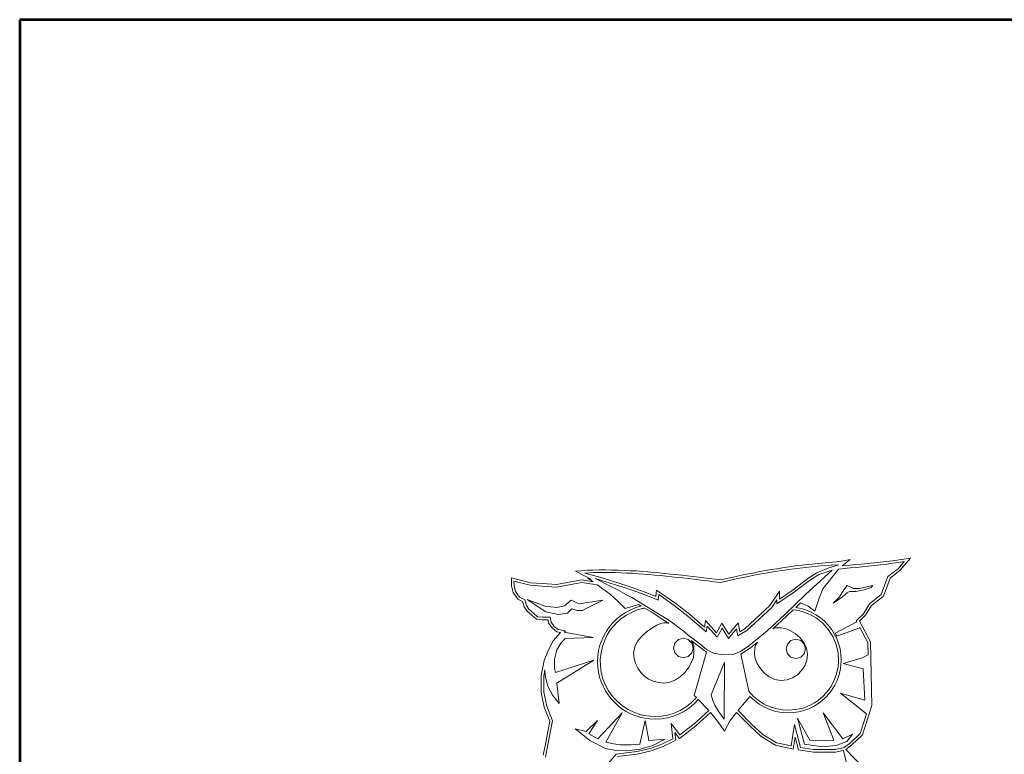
# Model space of a CAD drawing. Header units: millimetres. Extents: x 1 to 467423, y 3 to 105000.
# Tile 19 of 40: x 326660 to 327069, y 91144 to 91450. Entities that reach past the tile are written whole.
import ezdxf
from ezdxf.enums import TextEntityAlignment as Align

# ---------------------------------------------------------------- set-up
doc = ezdxf.new("R2010")
doc.units = ezdxf.units.MM
doc.layers.add('AS-Ramecek', color=9, linetype='Continuous')
doc.styles.add('arial', font='arial.ttf')

# ---------------------------------------------------------------- blocks, each defined once
blk = doc.blocks.new('A$C205725DA')
at = {"layer": 'AS-Ramecek', "linetype": 'Continuous', "lineweight": 9}
for p, q in [((2.534, 13.094), (2.643, 13.103)), ((2.643, 13.103), (2.774, 13.115)), ((2.774, 13.115), (2.894, 13.132)), ((3.006, 13.155), (2.872, 13.046)), ((2.894, 13.132), (3.006, 13.155)), ((3.251, 13.083), (3.71, 13.13)), ((3.71, 13.13), (4.01, 13.176)), ((3.712, 13.09), (3.81, 13.103)), ((3.904, 13.117), (3.809, 13.004)), ((3.81, 13.103), (3.904, 13.117)), ((4.01, 13.176), (3.839, 12.973)), ((-1.562, 12.96), (-1.466, 12.967)), ((-1.389, 12.869), (-1.562, 12.96)), ((-1.466, 12.967), (-1.369, 12.973)), ((-1.409, 12.928), (-1.271, 12.934)), ((-1.369, 12.973), (-1.272, 12.977)), ((-1.272, 12.977), (-1.168, 12.979)), ((-1.271, 12.934), (-1.178, 12.937)), ((-1.178, 12.937), (-1.084, 12.937)), ((-1.168, 12.979), (-1.064, 12.98)), ((-1.084, 12.937), (-0.99, 12.937)), ((-1.064, 12.98), (-0.96, 12.978)), ((-0.99, 12.937), (-0.897, 12.935)), ((-0.96, 12.978), (-0.856, 12.976)), ((-0.897, 12.935), (-0.803, 12.932)), ((-0.856, 12.976), (-0.753, 12.972)), ((-0.753, 12.972), (-0.649, 12.967)), ((-0.649, 12.967), (-0.545, 12.962)), ((-0.545, 12.962), (-0.451, 12.955)), ((-0.451, 12.955), (-0.358, 12.948)), ((-0.358, 12.948), (-0.264, 12.939)), ((-0.264, 12.939), (-0.171, 12.931)), ((1.412, 12.933), (1.505, 12.951)), ((1.505, 12.951), (1.599, 12.968)), ((1.595, 12.925), (1.69, 12.942)), ((1.599, 12.968), (1.692, 12.984)), ((1.69, 12.942), (1.786, 12.957)), ((1.692, 12.984), (1.786, 13)), ((1.786, 13), (1.88, 13.015)), ((1.786, 12.957), (1.882, 12.972)), ((1.88, 13.015), (1.989, 13.03)), ((1.882, 12.972), (1.977, 12.985)), ((1.977, 12.985), (2.073, 12.999)), ((1.989, 13.03), (2.098, 13.045)), ((2.073, 12.999), (2.169, 13.011)), ((2.098, 13.045), (2.207, 13.058)), ((2.169, 13.011), (2.266, 13.022)), ((2.207, 13.058), (2.316, 13.071)), ((2.707, 12.976), (2.26, 12.569)), ((2.266, 13.022), (2.362, 13.033)), ((2.316, 13.071), (2.425, 13.083)), ((2.362, 13.033), (2.458, 13.044)), ((2.425, 13.083), (2.534, 13.094)), ((2.652, 13.016), (2.452, 12.929)), ((2.458, 13.044), (2.575, 13.051)), ((2.485, 12.901), (2.707, 12.976)), ((2.549, 12.667), (2.812, 12.994)), ((2.575, 13.051), (2.697, 13.056)), ((2.814, 13.063), (2.652, 13.016)), ((2.697, 13.056), (2.814, 13.063)), ((2.812, 12.994), (2.907, 13.003)), ((2.872, 13.046), (3.251, 13.083)), ((2.907, 13.003), (3.005, 13.013)), ((3.005, 13.013), (3.105, 13.022)), ((3.105, 13.022), (3.206, 13.032)), ((3.206, 13.032), (3.308, 13.043)), ((3.308, 13.043), (3.41, 13.054)), ((3.41, 13.054), (3.512, 13.065)), ((3.512, 13.065), (3.613, 13.077)), ((3.613, 13.077), (3.712, 13.09)), ((3.809, 13.004), (3.633, 12.868)), ((3.839, 12.973), (3.669, 12.842)), ((-2.628, 12.848), (-2.309, 12.767)), ((-2.625, 12.714), (-2.628, 12.848)), ((-2.585, 12.793), (-2.583, 12.719)), ((-2.316, 12.725), (-2.585, 12.793)), ((-1.879, 12.738), (-1.458, 12.813)), ((-1.458, 12.813), (-1.27, 12.783)), ((-1.121, 12.847), (-1.409, 12.928)), ((-1.302, 12.824), (-1.389, 12.869)), ((-1.355, 12.842), (-1.302, 12.824)), ((-1.27, 12.783), (-1.355, 12.842)), ((-1.236, 12.836), (-1.129, 12.805)), ((-0.955, 12.69), (-1.236, 12.836)), ((-1.129, 12.805), (-0.7, 12.67)), ((-0.686, 12.71), (-1.121, 12.847)), ((-0.803, 12.932), (-0.709, 12.928)), ((-0.709, 12.928), (-0.616, 12.923)), ((-0.616, 12.923), (-0.522, 12.917)), ((-0.522, 12.917), (-0.429, 12.91)), ((-0.429, 12.91), (-0.335, 12.903)), ((-0.335, 12.903), (-0.242, 12.895)), ((-0.242, 12.895), (-0.149, 12.886)), ((-0.171, 12.931), (-0.078, 12.921)), ((-0.149, 12.886), (-0.056, 12.877)), ((-0.078, 12.921), (0.016, 12.911)), ((-0.056, 12.877), (0.038, 12.867)), ((0.016, 12.911), (0.109, 12.901)), ((0.038, 12.867), (0.131, 12.856)), ((0.109, 12.901), (0.202, 12.89)), ((0.131, 12.856), (0.224, 12.846)), ((0.202, 12.89), (0.295, 12.88)), ((0.224, 12.846), (0.317, 12.835)), ((0.295, 12.88), (0.388, 12.869)), ((0.317, 12.835), (0.409, 12.824)), ((0.388, 12.869), (0.481, 12.858)), ((0.409, 12.824), (0.521, 12.811)), ((0.481, 12.858), (0.574, 12.847)), ((0.521, 12.811), (0.633, 12.798)), ((0.574, 12.847), (0.668, 12.836)), ((0.633, 12.798), (0.745, 12.784)), ((0.668, 12.836), (0.761, 12.826)), ((0.745, 12.784), (0.856, 12.772)), ((0.761, 12.826), (0.854, 12.815)), ((0.854, 12.815), (0.947, 12.836)), ((0.856, 12.772), (0.969, 12.798)), ((0.947, 12.836), (1.039, 12.856)), ((0.969, 12.798), (1.083, 12.824)), ((1.039, 12.856), (1.132, 12.876)), ((1.083, 12.824), (1.197, 12.848)), ((1.132, 12.876), (1.225, 12.896)), ((1.197, 12.848), (1.31, 12.871)), ((1.225, 12.896), (1.319, 12.915)), ((1.31, 12.871), (1.405, 12.89)), ((1.319, 12.915), (1.412, 12.933)), ((1.405, 12.89), (1.5, 12.908)), ((1.5, 12.908), (1.595, 12.925)), ((2.303, 12.836), (2.055, 12.648)), ((2.08, 12.613), (2.327, 12.801)), ((2.452, 12.929), (2.303, 12.836)), ((2.327, 12.801), (2.485, 12.901)), ((3.633, 12.868), (3.522, 12.569)), ((3.669, 12.842), (3.558, 12.543)), ((-2.601, 12.604), (-2.625, 12.714)), ((-2.583, 12.719), (-2.562, 12.622)), ((-2.562, 12.622), (-2.491, 12.526)), ((-2.116, 12.71), (-2.316, 12.725)), ((-2.309, 12.767), (-2.113, 12.753)), ((-1.877, 12.695), (-2.116, 12.71)), ((-2.113, 12.753), (-1.879, 12.738)), ((-1.458, 12.769), (-1.877, 12.695)), ((-1.201, 12.73), (-1.458, 12.769)), ((-0.984, 12.575), (-1.201, 12.73)), ((-0.88, 12.657), (-0.955, 12.69)), ((-0.686, 12.551), (-0.88, 12.657)), ((-0.7, 12.67), (-0.421, 12.569)), ((-0.406, 12.609), (-0.686, 12.71)), ((-0.225, 12.535), (-0.406, 12.609)), ((-0.214, 12.644), (-0.225, 12.535)), ((0.105, 12.42), (-0.214, 12.644)), ((1.83, 12.624), (1.669, 12.385)), ((1.787, 12.415), (2.08, 12.613)), ((2.055, 12.648), (1.83, 12.495)), ((1.83, 12.495), (1.83, 12.624)), ((2.489, 12.511), (2.549, 12.667)), ((2.902, 12.646), (2.826, 12.53)), ((2.957, 12.723), (2.902, 12.646)), ((3.061, 12.673), (2.957, 12.723)), ((2.957, 12.596), (2.994, 12.622)), ((2.994, 12.622), (3.098, 12.622)), ((3.16, 12.673), (3.061, 12.673)), ((3.098, 12.622), (3.239, 12.646)), ((3.382, 12.723), (3.16, 12.673)), ((3.239, 12.646), (3.354, 12.686)), ((3.354, 12.686), (3.382, 12.723)), ((-2.519, 12.493), (-2.601, 12.604)), ((-2.442, 12.452), (-2.519, 12.493)), ((-2.491, 12.526), (-2.406, 12.482)), ((-2.416, 12.367), (-2.442, 12.452)), ((-2.406, 12.482), (-2.377, 12.385)), ((-2.056, 12.28), (-2.364, 12.488)), ((-2.364, 12.488), (-2.066, 12.374)), ((-1.747, 12.384), (-1.633, 12.478)), ((-1.633, 12.478), (-1.5, 12.416)), ((-1.5, 12.416), (-1.11, 12.478)), ((-1.11, 12.478), (-1.396, 12.332)), ((-0.851, 12.452), (-0.984, 12.575)), ((-0.737, 12.338), (-0.851, 12.452)), ((-0.678, 12.546), (-0.686, 12.551)), ((-0.627, 12.518), (-0.678, 12.546)), ((-0.037, 12.161), (-0.627, 12.518)), ((-0.421, 12.569), (-0.188, 12.474)), ((-0.188, 12.474), (-0.179, 12.568)), ((-0.179, 12.568), (0.08, 12.386)), ((1.701, 12.357), (1.787, 12.484)), ((1.787, 12.484), (1.787, 12.415)), ((2.26, 12.569), (1.917, 12.238)), ((2.42, 12.296), (2.489, 12.511)), ((2.725, 12.429), (2.878, 12.53)), ((2.826, 12.53), (2.725, 12.429)), ((2.878, 12.53), (2.957, 12.596)), ((3.522, 12.569), (3.328, 12.417)), ((3.558, 12.543), (3.361, 12.389)), ((-2.371, 12.3), (-2.416, 12.367)), ((-2.377, 12.385), (-2.338, 12.329)), ((-2.29, 12.227), (-2.371, 12.3)), ((-2.338, 12.329), (-2.262, 12.259)), ((-2.066, 12.374), (-1.88, 12.355)), ((-1.85, 12.238), (-2.056, 12.28)), ((-1.88, 12.355), (-1.747, 12.384)), ((-1.623, 12.332), (-1.695, 12.261)), ((-1.542, 12.303), (-1.623, 12.332)), ((-1.448, 12.303), (-1.542, 12.303)), ((-1.396, 12.332), (-1.448, 12.303)), ((-0.604, 12.378), (-0.737, 12.338)), ((-0.722, 12.276), (-0.643, 12.318)), ((-0.643, 12.318), (-0.559, 12.352)), ((-0.633, 12.273), (-0.546, 12.31)), ((-0.513, 12.403), (-0.604, 12.378)), ((-0.559, 12.352), (-0.472, 12.378)), ((-0.546, 12.31), (-0.455, 12.337)), ((-0.472, 12.378), (-0.513, 12.403)), ((-0.455, 12.337), (-0.442, 12.34)), ((-0.442, 12.34), (-0.43, 12.343)), ((-0.43, 12.343), (-0.417, 12.345)), ((-0.417, 12.345), (-0.306, 12.284)), ((-0.306, 12.284), (-0.058, 12.124)), ((0.08, 12.386), (0.304, 12.21)), ((0.331, 12.242), (0.105, 12.42)), ((1.669, 12.385), (1.26, 12.005)), ((1.286, 11.972), (1.701, 12.357)), ((1.947, 12.208), (2.059, 12.315)), ((2.059, 12.315), (2.115, 12.308)), ((2.101, 12.355), (2.178, 12.431)), ((2.191, 12.337), (2.101, 12.355)), ((2.115, 12.308), (2.17, 12.297)), ((2.17, 12.297), (2.223, 12.283)), ((2.178, 12.431), (2.306, 12.375)), ((2.277, 12.311), (2.191, 12.337)), ((2.223, 12.283), (2.297, 12.256)), ((2.359, 12.275), (2.277, 12.311)), ((2.306, 12.375), (2.42, 12.296)), ((3.328, 12.417), (3.227, 12.251)), ((3.361, 12.389), (3.26, 12.225)), ((-2.21, 12.161), (-2.29, 12.227)), ((-2.262, 12.259), (-2.193, 12.201)), ((-2.116, 12.149), (-2.21, 12.161)), ((-2.193, 12.201), (-2.114, 12.192)), ((-2.019, 12.149), (-2.116, 12.149)), ((-2.114, 12.192), (-1.983, 12.192)), ((-2.009, 12.091), (-2.019, 12.149)), ((-1.983, 12.192), (-1.969, 12.108)), ((-1.695, 12.261), (-1.85, 12.238)), ((-0.931, 12.11), (-0.867, 12.172)), ((-0.925, 12.051), (-0.861, 12.117)), ((-0.867, 12.172), (-0.797, 12.227)), ((-0.861, 12.117), (-0.791, 12.177)), ((-0.797, 12.227), (-0.722, 12.276)), ((-0.791, 12.177), (-0.714, 12.229)), ((-0.714, 12.229), (-0.633, 12.273)), ((-0.058, 12.124), (-0.025, 12.098)), ((0.05, 12.097), (-0.037, 12.161)), ((0.304, 12.21), (0.611, 11.948)), ((0.581, 12.029), (0.331, 12.242)), ((0.6, 12.139), (0.581, 12.029)), ((0.784, 11.934), (0.6, 12.139)), ((1.917, 12.238), (1.624, 11.965)), ((1.722, 11.998), (1.947, 12.208)), ((2.297, 12.256), (2.37, 12.222)), ((2.437, 12.233), (2.359, 12.275)), ((2.37, 12.222), (2.438, 12.182)), ((2.51, 12.182), (2.437, 12.233)), ((2.438, 12.182), (2.548, 12.093)), ((2.577, 12.125), (2.51, 12.182)), ((2.638, 12.062), (2.577, 12.125)), ((3.114, 12.118), (2.757, 11.925)), ((3.227, 12.251), (3.106, 12.133)), ((3.106, 12.133), (3.114, 12.118)), ((3.26, 12.225), (3.158, 12.125)), ((3.158, 12.125), (3.343, 11.782)), ((-1.945, 12.008), (-2.009, 12.091)), ((-1.969, 12.108), (-1.914, 12.038)), ((-1.87, 11.948), (-1.945, 12.008)), ((-1.914, 12.038), (-1.852, 11.988)), ((-1.852, 11.988), (-1.731, 11.966)), ((-1.731, 11.966), (-1.752, 11.942)), ((-1.086, 11.894), (-1.041, 11.971)), ((-1.041, 11.971), (-0.989, 12.043)), ((-1.033, 11.898), (-0.983, 11.977)), ((-0.989, 12.043), (-0.931, 12.11)), ((-0.983, 11.977), (-0.925, 12.051)), ((-0.293, 12.013), (-0.379, 11.951)), ((-0.211, 12.059), (-0.293, 12.013)), ((-0.142, 12.088), (-0.211, 12.059)), ((-0.094, 12.099), (-0.142, 12.088)), ((-0.038, 12.099), (-0.094, 12.099)), ((-0.028, 12.099), (-0.038, 12.099)), ((-0.025, 12.098), (-0.028, 12.099)), ((-0.025, 12.098), (-0.009, 12.097)), ((-0.021, 12.095), (-0.025, 12.098)), ((-0.022, 12.094), (-0.021, 12.095)), ((-0.021, 12.093), (-0.022, 12.094)), ((-0.012, 12.096), (-0.021, 12.095)), ((-0.021, 12.095), (-0.018, 12.093)), ((-0.018, 12.093), (-0.021, 12.093)), ((-0.009, 12.097), (-0.012, 12.096)), ((0.139, 12.031), (0.05, 12.097)), ((0.226, 11.966), (0.139, 12.031)), ((0.307, 11.898), (0.226, 11.966)), ((0.611, 11.948), (0.627, 12.045)), ((0.627, 12.045), (0.793, 11.861)), ((0.871, 12.092), (0.784, 11.934)), ((0.793, 11.861), (0.875, 12.009)), ((0.989, 11.911), (0.871, 12.092)), ((0.875, 12.009), (0.984, 11.839)), ((0.984, 11.839), (1.116, 12)), ((1.143, 12.1), (0.989, 11.911)), ((1.116, 12), (1.136, 11.883)), ((1.136, 11.883), (1.286, 11.972)), ((1.168, 11.951), (1.143, 12.1)), ((1.26, 12.005), (1.168, 11.951)), ((1.624, 11.965), (1.322, 11.719)), ((1.743, 12.009), (1.722, 11.998)), ((1.765, 12.016), (1.743, 12.009)), ((1.854, 12.018), (1.765, 12.016)), ((1.924, 12.007), (1.854, 12.018)), ((2.004, 11.974), (1.924, 12.007)), ((2.088, 11.922), (2.004, 11.974)), ((2.548, 12.093), (2.641, 11.99)), ((2.693, 11.993), (2.638, 12.062)), ((2.641, 11.99), (2.718, 11.87)), ((2.741, 11.918), (2.693, 11.993)), ((2.782, 11.875), (3.167, 12.016)), ((3.166, 12.021), (3.301, 11.771)), ((3.167, 12.016), (3.166, 12.021)), ((-2.009, 11.651), (-1.936, 11.798)), ((-1.936, 11.798), (-1.812, 11.937)), ((-1.812, 11.937), (-1.87, 11.948)), ((-1.733, 11.837), (-1.807, 11.763)), ((-1.752, 11.942), (-1.269, 11.857)), ((-1.269, 11.857), (-1.733, 11.837)), ((-1.155, 11.727), (-1.124, 11.812)), ((-1.124, 11.812), (-1.086, 11.894)), ((-1.113, 11.708), (-1.076, 11.813)), ((-1.076, 11.813), (-1.033, 11.898)), ((-0.53, 11.792), (-0.577, 11.698)), ((-0.461, 11.877), (-0.53, 11.792)), ((-0.379, 11.951), (-0.461, 11.877)), ((0.089, 11.761), (0.148, 11.82)), ((0.148, 11.82), (0.23, 11.843)), ((0.23, 11.843), (0.311, 11.82)), ((0.505, 11.751), (0.307, 11.898)), ((0.311, 11.82), (0.37, 11.761)), ((0.363, 11.804), (0.479, 11.717)), ((0.387, 11.761), (0.363, 11.804)), ((1.964, 11.746), (2.021, 11.803)), ((2.021, 11.803), (2.102, 11.825)), ((2.166, 11.853), (2.088, 11.922)), ((2.102, 11.825), (2.183, 11.803)), ((2.232, 11.772), (2.166, 11.853)), ((2.183, 11.803), (2.241, 11.746)), ((2.718, 11.87), (2.772, 11.739)), ((2.781, 11.839), (2.741, 11.918)), ((2.757, 11.925), (2.782, 11.875)), ((2.813, 11.755), (2.781, 11.839)), ((-2.081, 11.473), (-2.009, 11.651)), ((-1.874, 11.652), (-1.909, 11.494)), ((-1.807, 11.763), (-1.874, 11.652)), ((-1.19, 11.546), (-1.177, 11.638)), ((-1.177, 11.638), (-1.155, 11.727)), ((-1.138, 11.601), (-1.113, 11.708)), ((-0.577, 11.698), (-0.595, 11.597)), ((0.067, 11.68), (0.089, 11.761)), ((0.089, 11.598), (0.067, 11.68)), ((0.37, 11.761), (0.393, 11.68)), ((0.393, 11.68), (0.37, 11.598)), ((0.403, 11.714), (0.387, 11.761)), ((0.408, 11.597), (0.403, 11.714)), ((0.479, 11.717), (0.617, 11.609)), ((0.618, 11.658), (0.505, 11.751)), ((0.73, 11.592), (0.618, 11.658)), ((1.322, 11.719), (1.179, 11.62)), ((1.187, 11.576), (1.347, 11.686)), ((1.347, 11.686), (1.464, 11.78)), ((1.421, 11.688), (1.415, 11.579)), ((1.437, 11.736), (1.421, 11.688)), ((1.464, 11.78), (1.437, 11.736)), ((1.942, 11.665), (1.964, 11.746)), ((1.964, 11.584), (1.942, 11.665)), ((2.277, 11.68), (2.232, 11.772)), ((2.241, 11.746), (2.263, 11.665)), ((2.263, 11.665), (2.241, 11.584)), ((2.294, 11.579), (2.277, 11.68)), ((2.772, 11.739), (2.804, 11.602)), ((2.837, 11.667), (2.813, 11.755)), ((2.852, 11.577), (2.837, 11.667)), ((3.301, 11.771), (3.305, 11.568)), ((3.343, 11.782), (3.366, 10.726)), ((-2.134, 11.223), (-2.081, 11.473)), ((-1.909, 11.494), (-1.909, 11.338)), ((-1.896, 11.272), (-1.257, 11.481)), ((-1.257, 11.481), (-1.874, 11.096)), ((-1.195, 11.452), (-1.19, 11.546)), ((-1.15, 11.492), (-1.138, 11.601)), ((-1.148, 11.383), (-1.15, 11.492)), ((-0.595, 11.597), (-0.587, 11.507)), ((-0.587, 11.507), (-0.564, 11.422)), ((0.148, 11.539), (0.089, 11.598)), ((0.23, 11.517), (0.148, 11.539)), ((0.311, 11.539), (0.23, 11.517)), ((0.37, 11.598), (0.311, 11.539)), ((0.368, 11.445), (0.398, 11.525)), ((0.398, 11.525), (0.408, 11.597)), ((0.617, 11.609), (0.413, 10.892)), ((0.884, 11.565), (0.73, 11.592)), ((1.061, 11.573), (0.884, 11.565)), ((1.179, 11.62), (1.061, 11.573)), ((1.32, 10.96), (1.187, 11.576)), ((1.415, 11.579), (1.427, 11.505)), ((1.427, 11.505), (1.46, 11.423)), ((2.021, 11.526), (1.964, 11.584)), ((2.102, 11.504), (2.021, 11.526)), ((2.183, 11.526), (2.102, 11.504)), ((2.241, 11.584), (2.183, 11.526)), ((2.249, 11.386), (2.282, 11.479)), ((2.282, 11.479), (2.294, 11.579)), ((2.804, 11.602), (2.813, 11.462)), ((2.813, 11.462), (2.811, 11.431)), ((2.857, 11.483), (2.852, 11.577)), ((2.852, 11.393), (2.857, 11.483)), ((3.203, 11.516), (2.887, 11.421)), ((3.305, 11.568), (3.203, 11.516)), ((-2.07, 11.32), (-2.091, 11.218)), ((-2.064, 11.217), (-2.07, 11.32)), ((-1.909, 11.338), (-1.896, 11.272)), ((-1.191, 11.365), (-1.195, 11.452)), ((-1.179, 11.28), (-1.191, 11.365)), ((-1.133, 11.274), (-1.148, 11.383)), ((-0.564, 11.422), (-0.526, 11.344)), ((-0.526, 11.344), (-0.477, 11.274)), ((0.261, 11.281), (0.322, 11.362)), ((0.322, 11.362), (0.368, 11.445)), ((0.694, 10.899), (0.914, 11.443)), ((0.914, 11.443), (0.909, 10.499)), ((1.46, 11.423), (1.512, 11.34)), ((1.512, 11.34), (1.58, 11.263)), ((2.129, 11.236), (2.197, 11.305)), ((2.197, 11.305), (2.249, 11.386)), ((2.805, 11.368), (2.78, 11.253)), ((2.808, 11.399), (2.805, 11.368)), ((2.811, 11.431), (2.808, 11.399)), ((2.817, 11.221), (2.839, 11.305)), ((2.839, 11.305), (2.852, 11.393)), ((2.887, 11.421), (3.22, 11.334)), ((3.22, 11.334), (3.247, 10.813)), ((-2.134, 10.939), (-2.134, 11.223)), ((-2.091, 11.218), (-2.091, 10.944)), ((-2.02, 11.045), (-2.064, 11.217)), ((-1.161, 11.198), (-1.179, 11.28)), ((-1.135, 11.119), (-1.161, 11.198)), ((-1.105, 11.166), (-1.133, 11.274)), ((-1.063, 11.063), (-1.105, 11.166)), ((-0.477, 11.274), (-0.417, 11.214)), ((-0.417, 11.214), (-0.347, 11.164)), ((-0.347, 11.164), (-0.269, 11.127)), ((0.007, 11.11), (0.101, 11.15)), ((0.101, 11.15), (0.186, 11.208)), ((0.186, 11.208), (0.261, 11.281)), ((1.58, 11.263), (1.661, 11.199)), ((1.661, 11.199), (1.754, 11.156)), ((1.754, 11.156), (1.854, 11.14)), ((1.854, 11.14), (1.955, 11.151)), ((1.955, 11.151), (2.047, 11.184)), ((2.047, 11.184), (2.129, 11.236)), ((2.741, 11.143), (2.687, 11.041)), ((2.78, 11.253), (2.741, 11.143)), ((2.75, 11.063), (2.787, 11.14)), ((2.787, 11.14), (2.817, 11.221)), ((-1.938, 10.889), (-2.02, 11.045)), ((-1.874, 11.096), (-1.835, 10.755)), ((-1.103, 11.043), (-1.135, 11.119)), ((-1.064, 10.97), (-1.103, 11.043)), ((-1.02, 10.901), (-1.064, 10.97)), ((-1.011, 10.966), (-1.063, 11.063)), ((-0.269, 11.127), (-0.184, 11.104)), ((-0.184, 11.104), (-0.094, 11.096)), ((-0.094, 11.096), (0.007, 11.11)), ((2.687, 11.041), (2.619, 10.947)), ((2.655, 10.922), (2.706, 10.99)), ((2.706, 10.99), (2.75, 11.063)), ((-2.081, 10.697), (-2.134, 10.939)), ((-2.091, 10.944), (-2.04, 10.711)), ((-1.835, 10.755), (-1.938, 10.889)), ((-0.97, 10.837), (-1.02, 10.901)), ((-0.946, 10.876), (-1.011, 10.966)), ((-0.914, 10.777), (-0.97, 10.837)), ((-0.87, 10.794), (-0.946, 10.876)), ((0.449, 10.856), (0.368, 10.773)), ((0.48, 10.824), (0.411, 10.752)), ((0.413, 10.892), (0.449, 10.856)), ((0.654, 10.641), (0.48, 10.824)), ((0.719, 10.806), (0.694, 10.899)), ((1.153, 10.658), (1.339, 10.873)), ((1.393, 10.88), (1.32, 10.96)), ((1.339, 10.873), (1.412, 10.805)), ((1.475, 10.811), (1.393, 10.88)), ((1.563, 10.753), (1.475, 10.811)), ((2.476, 10.812), (2.41, 10.766)), ((2.538, 10.863), (2.476, 10.812)), ((2.536, 10.803), (2.598, 10.86)), ((2.619, 10.947), (2.538, 10.863)), ((2.598, 10.86), (2.655, 10.922)), ((2.845, 10.928), (3.276, 10.588)), ((3.247, 10.813), (2.845, 10.928)), ((-1.987, 10.463), (-2.081, 10.697)), ((-2.04, 10.711), (-1.942, 10.467)), ((-0.854, 10.721), (-0.914, 10.777)), ((-0.782, 10.72), (-0.87, 10.794)), ((-0.79, 10.671), (-0.854, 10.721)), ((-0.721, 10.627), (-0.79, 10.671)), ((-0.684, 10.656), (-0.782, 10.72)), ((-0.58, 10.606), (-0.684, 10.656)), ((0.18, 10.643), (0.081, 10.598)), ((0.278, 10.701), (0.18, 10.643)), ((0.334, 10.687), (0.251, 10.631)), ((0.368, 10.773), (0.278, 10.701)), ((0.411, 10.752), (0.334, 10.687)), ((0.753, 10.729), (0.719, 10.806)), ((0.823, 10.616), (0.753, 10.729)), ((1.142, 10.643), (1.153, 10.658)), ((1.366, 10.414), (1.142, 10.643)), ((1.412, 10.805), (1.492, 10.745)), ((1.492, 10.745), (1.578, 10.695)), ((1.604, 10.731), (1.563, 10.753)), ((1.578, 10.695), (1.67, 10.655)), ((1.648, 10.711), (1.604, 10.731)), ((1.691, 10.695), (1.648, 10.711)), ((1.67, 10.655), (1.768, 10.626)), ((1.783, 10.667), (1.691, 10.695)), ((1.879, 10.65), (1.783, 10.667)), ((1.974, 10.644), (1.879, 10.65)), ((2.1, 10.655), (1.974, 10.644)), ((2.223, 10.682), (2.1, 10.655)), ((2.34, 10.728), (2.223, 10.682)), ((2.237, 10.641), (2.318, 10.671)), ((2.318, 10.671), (2.395, 10.708)), ((2.41, 10.766), (2.34, 10.728)), ((2.395, 10.708), (2.468, 10.752)), ((2.468, 10.752), (2.536, 10.803)), ((3.366, 10.726), (3.208, 10.238)), ((-1.19, 10.171), (-0.785, 10.604)), ((-0.785, 10.604), (-1.059, 10.112)), ((-0.648, 10.588), (-0.721, 10.627)), ((-0.572, 10.556), (-0.648, 10.588)), ((-0.474, 10.571), (-0.58, 10.606)), ((-0.493, 10.53), (-0.572, 10.556)), ((-0.41, 10.511), (-0.493, 10.53)), ((-0.456, 10.566), (-0.474, 10.571)), ((-0.437, 10.562), (-0.456, 10.566)), ((-0.42, 10.557), (-0.437, 10.562)), ((-0.325, 10.544), (-0.42, 10.557)), ((-0.326, 10.5), (-0.41, 10.511)), ((-0.239, 10.496), (-0.326, 10.5)), ((-0.227, 10.539), (-0.325, 10.544)), ((-0.133, 10.502), (-0.239, 10.496)), ((-0.132, 10.546), (-0.227, 10.539)), ((-0.03, 10.519), (-0.133, 10.502)), ((-0.025, 10.565), (-0.132, 10.546)), ((0.068, 10.546), (-0.03, 10.519)), ((0.081, 10.598), (-0.025, 10.565)), ((0.162, 10.584), (0.068, 10.546)), ((0.251, 10.631), (0.162, 10.584)), ((0.412, 10.42), (0.654, 10.641)), ((0.682, 10.61), (0.439, 10.387)), ((0.803, 10.46), (0.682, 10.61)), ((0.909, 10.499), (0.823, 10.616)), ((1.115, 10.609), (1.008, 10.473)), ((1.336, 10.384), (1.115, 10.609)), ((1.768, 10.626), (1.87, 10.608)), ((1.87, 10.608), (1.975, 10.601)), ((1.975, 10.601), (2.065, 10.606)), ((2.065, 10.606), (2.153, 10.619)), ((2.244, 10.082), (2.132, 10.515)), ((2.132, 10.515), (2.335, 10.147)), ((2.153, 10.619), (2.237, 10.641)), ((2.557, 10.604), (2.881, 10.169)), ((2.735, 10.147), (2.557, 10.604)), ((3.276, 10.588), (3.17, 10.261)), ((-2.062, 10.083), (-1.987, 10.463)), ((-1.942, 10.467), (-2.02, 10.076)), ((-1.57, 10.334), (-1.385, 10.29)), ((-1.439, 10.238), (-1.57, 10.334)), ((-1.385, 10.29), (-1.195, 10.477)), ((-1.195, 10.477), (-1.341, 10.255)), ((-0.493, 10.082), (-0.404, 10.473)), ((-0.404, 10.473), (-0.341, 10.144)), ((0.03, 10.423), (0.175, 10.234)), ((0.059, 10.172), (0.03, 10.423)), ((0.439, 10.387), (0.167, 10.174)), ((0.175, 10.234), (0.412, 10.42)), ((0.917, 10.297), (0.803, 10.46)), ((1.008, 10.473), (0.917, 10.297)), ((1.526, 10.209), (1.336, 10.384)), ((1.552, 10.243), (1.366, 10.414)), ((2.08, 10.41), (2.022, 10.052)), ((2.178, 10.023), (2.08, 10.41)), ((-1.321, 10.144), (-1.439, 10.238)), ((-1.341, 10.255), (-1.19, 10.171)), ((-0.341, 10.144), (-0.071, 10.166)), ((-0.071, 10.166), (-0.276, 10.06)), ((-0.124, 10.08), (0.059, 10.172)), ((0.09, 10.275), (0.105, 10.147)), ((0.167, 10.174), (0.09, 10.275)), ((1.763, 10.063), (1.526, 10.209)), ((1.779, 10.103), (1.552, 10.243)), ((2.09, 10.2), (2.057, 10)), ((2.144, 9.985), (2.09, 10.2)), ((2.881, 10.169), (3.046, 10.248)), ((3.046, 10.248), (2.947, 10.124)), ((3.17, 10.261), (3.008, 10.101)), ((3.208, 10.238), (3.035, 10.068)), ((-2.097, 9.896), (-2.062, 10.083)), ((-2.02, 10.076), (-2.06, 9.864)), ((-1.064, 10.009), (-1.321, 10.144)), ((-0.889, 9.976), (-1.064, 10.009)), ((-1.059, 10.112), (-0.928, 10.087)), ((-0.928, 10.087), (-0.817, 10.072)), ((-0.817, 10.072), (-0.639, 10.07)), ((-0.484, 9.996), (-0.711, 9.971)), ((-0.639, 10.07), (-0.493, 10.082)), ((-0.544, 9.958), (-0.317, 10.009)), ((-0.276, 10.06), (-0.484, 9.996)), ((-0.317, 10.009), (-0.124, 10.08)), ((-0.107, 10.041), (-0.305, 9.969)), ((0.105, 10.147), (-0.107, 10.041)), ((2.057, 10), (1.763, 10.063)), ((2.022, 10.052), (1.779, 10.103)), ((2.397, 9.993), (2.178, 10.023)), ((2.547, 10.035), (2.244, 10.082)), ((2.335, 10.147), (2.535, 10.137)), ((2.759, 9.993), (2.397, 9.993)), ((2.535, 10.137), (2.735, 10.147)), ((2.767, 10.058), (2.547, 10.035)), ((2.904, 10.024), (2.759, 9.993)), ((2.947, 10.124), (2.767, 10.058)), ((3.008, 10.101), (2.904, 10.024)), ((3.035, 10.068), (2.932, 9.993)), ((2.932, 9.993), (3.214, 9.699)), ((-1.02, 9.759), (-0.884, 9.913)), ((-0.711, 9.971), (-0.889, 9.976)), ((-0.884, 9.913), (-0.544, 9.958)), ((-0.537, 9.916), (-0.862, 9.873)), ((-0.305, 9.969), (-0.537, 9.916)), ((2.394, 9.95), (2.144, 9.985)), ((2.763, 9.95), (2.394, 9.95)), ((2.888, 9.978), (2.763, 9.95)), ((2.892, 9.973), (2.888, 9.978)), ((3.024, 9.427), (2.892, 9.973))]:
    blk.add_line(p, q, dxfattribs=at)
blk = doc.blocks.new('AS ram S A4')
at = {"layer": 'AS-Ramecek', "lineweight": 53}
for p, q in [((0, 297), (0, 0)), ((210, 297), (0, 297))]:
    blk.add_line(p, q, dxfattribs=at)
at = {"zscale": 0.04}
blk.add_blockref('A$C205725DA', (10.804, 274.867), dxfattribs=at)
at = {"layer": 'AS-Ramecek', "style": 'arial', "flags": 2}
blk.add_attdef('FIRMA', (16.618, 281.456), '', height=5, dxfattribs=at)
at = {"layer": 'AS-Ramecek', "style": 'arial', "flags": 4}
blk.add_attdef('NAZEV_VYROBKU', text='', height=3, dxfattribs=at).set_placement((200.815, 274.895), align=Align.RIGHT)
for tag, p in [('TYP', (92.608, 55.208)), ('JMENOVITA_VELIKOST', (92.608, 47.208)), ('ROZMER', (92.608, 39.208)), ('VYSKA', (92.608, 31.208)), ('VSTUP', (92.608, 23.208)), ('HMOTNOST', (92.608, 15.208))]:
    blk.add_attdef(tag, text='', height=2.5, dxfattribs=at).set_placement(p, align=Align.MIDDLE_LEFT)

msp = doc.modelspace()

# ---------------------------------------------------------------- block references
at = {"layer": 'AS-Ramecek', "xscale": 25, "yscale": 25}
msp.add_blockref('AS ram S A4', (326659.803, 84024.975), dxfattribs=at)

doc.saveas('drawing.dxf')
